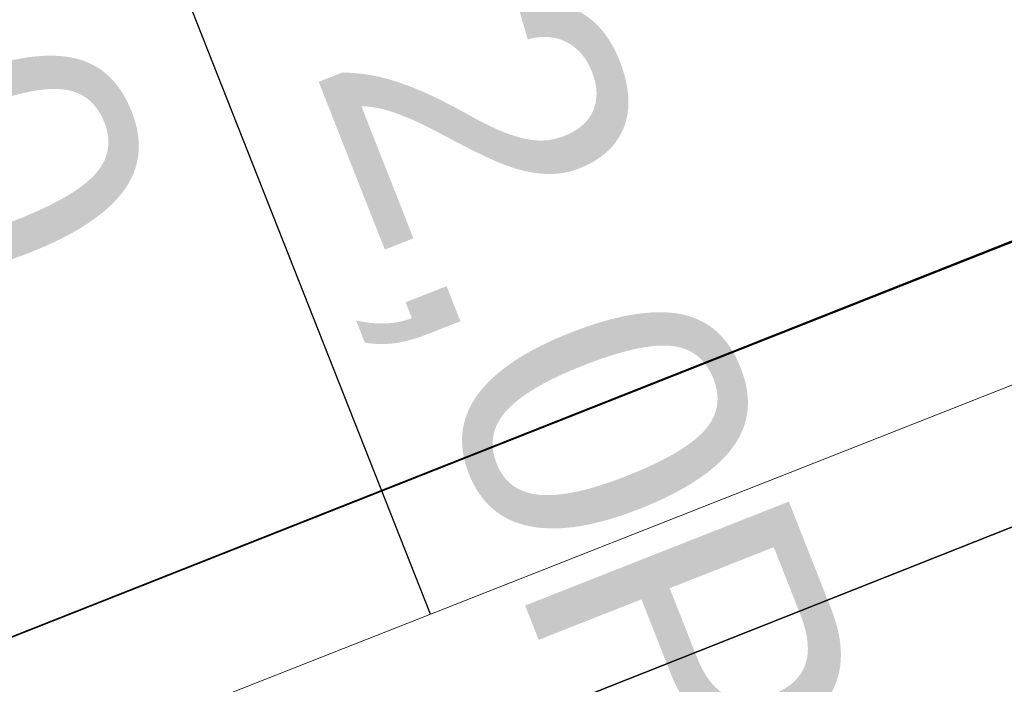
# Model space of a CAD drawing. Header units: millimetres. Extents: x -25785 to 64215, y 1802 to 45092.
# Tile 32 of 53: x 19066 to 19622, y 30888 to 31264. Entities that reach past the tile are written whole.
import ezdxf

# ---------------------------------------------------------------- set-up
doc = ezdxf.new("R2010")
doc.units = ezdxf.units.MM
doc.header["$MEASUREMENT"] = 0
doc.linetypes.add('CONTINU', pattern=[0])
for name, color, linetype in [('0_35___________', 7, 'Continuous'), ('LOC', 4, 'CONTINU'), ('Ściany', 2, 'Continuous')]:
    doc.layers.add(name, color=color, linetype=linetype)
doc.layers.add('went grawita', color=150, linetype='Continuous', lineweight=13)
doc.styles.add('FDBES', font='simplex.shx')

# ---------------------------------------------------------------- blocks, each defined once
blk = doc.blocks.new('CONSOLE2')
at = {"layer": 'LOC', "color": 6}
blk.add_line((800, 0), (-300, 0), dxfattribs=at)

msp = doc.modelspace()

# ---------------------------------------------------------------- linework, layer by layer
at = {"layer": '0_35___________'}
msp.add_line((19298.25422, 30927.95785), (19084.25759, 31470.91609), dxfattribs=at)
msp.add_lwpolyline([(15145.05011, 29485.99101), (15145.05011, 30985.56975), (16652.13522, 30985.56975), (16652.13522, 31108.33331), (15145.05011, 31108.33331), (15145.05011, 35526.94196), (20847.34513, 35526.94196), (20847.34513, 31620.57477), (18595.22959, 30730.58781), (18595.22959, 29456.35625), (16638.69974, 29456.35625), (16638.69974, 29485.99101), (15145.05011, 29485.99101)], dxfattribs=at)
at = {"layer": 'went grawita'}
msp.add_line((18926.11518, 30781.28634), (19670.39327, 31074.62935), dxfattribs=at)
at = {"layer": 'Ściany', "linetype": 'Continuous'}
for p, q in [((19826.82906, 31217.82505), (18595.22959, 30730.58781)), ((18747.62791, 30628.9469), (19885.36185, 31079.83712))]:
    msp.add_line(p, q, dxfattribs=at)

# ---------------------------------------------------------------- block references
at = {"layer": 'LOC', "rotation": 21.61869571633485}
msp.add_blockref('CONSOLE2', (19212.45607, 30813.16086), dxfattribs=at)

# ---------------------------------------------------------------- texts
at = {"layer": '0_35___________', "insert": (19153.07399, 31288.19716), "char_height": 160, "attachment_point": 5, "rotation": 291.5109332, "style": 'FDBES'}
msp.add_mtext('{\\fArial|b0|i0|c238|p34;\\C2;70 min 2,0Pb\\P60}', dxfattribs=at)

doc.saveas('drawing.dxf')
